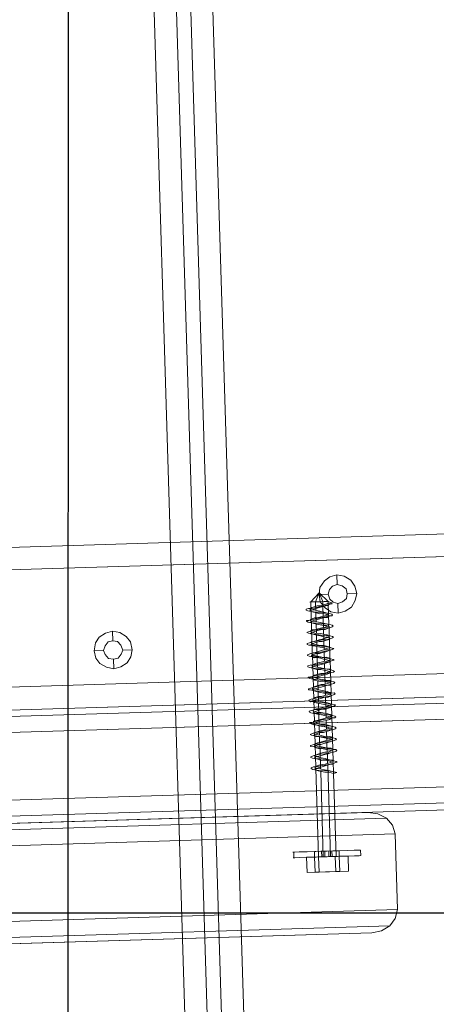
# Model space of a CAD drawing. Extents: x 147111805 to 147230536, y 410950310 to 411028142.
# Tile 41 of 85: x 147161234 to 147161345, y 410975786 to 410976047. Entities that reach past the tile are written whole.
import ezdxf

# ---------------------------------------------------------------- set-up
doc = ezdxf.new("R2010")
doc.units = 0
doc.header["$LTSCALE"] = 100
doc.layers.add('T--A9041--_VERHARDINGEN_Tegels', color=9, linetype='Continuous', transparency=0.3)
doc.layers.add('T--L9071--_TERREINMEUBILAIR_Stoelen', color=1, linetype='Continuous')
doc.layers.add('T--L9071--_TERREINMEUBILAIR_Tafels', color=30, linetype='Continuous')

# ---------------------------------------------------------------- blocks, each defined once
blk = doc.blocks.new('Picknicktafel 180x160cm')
at = {"layer": 'T--L9071--_TERREINMEUBILAIR_Stoelen', "lineweight": 0}
for p, q in [((1579.41, 1588.06), (1579.41, 1.06)), ((1583.63, 1589.12), (1583.63, 0)), ((1601.57, 0), (1601.57, 1589.12)), ((1605.79, 1588.06), (1605.79, 1.06)), ((1577.51, 3.59), (1577.51, 1585.53)), ((1607.48, 1585.53), (1607.48, 3.59)), ((1577.51, 1540.57), (1577.51, 48.55)), ((1607.48, 1540.57), (1607.48, 48.55)), ((1579.41, 1538.03), (1579.41, 51.08)), ((1583.63, 1537.19), (1583.63, 52.14)), ((1601.57, 1537.19), (1601.57, 52.14)), ((1605.79, 1538.03), (1605.79, 51.08)), ((1545.63, 963.43), (1545.63, 1349.31)), ((1577.51, 1349.31), (1577.51, 963.43)), ((1547.32, 1344.46), (1547.32, 958.58)), ((1575.82, 1344.46), (1575.82, 958.58)), ((1551.54, 1342.56), (1551.54, 956.47)), ((1571.6, 956.47), (1571.6, 1342.56)), ((1579.41, 451.32), (1579.41, 1137.8)), ((1583.63, 450.26), (1583.63, 1138.85)), ((1601.57, 1138.85), (1601.57, 450.26)), ((1605.79, 451.32), (1605.79, 1137.8)), ((1577.51, 1135.26), (1577.51, 453.85)), ((1607.48, 453.85), (1607.48, 1135.26)), ((1607.48, 1128.3), (1607.48, 460.82)), ((1607.48, 1110.57), (1607.48, 478.76)), ((1607.48, 478.76), (1607.48, 1110.57)), ((1577.51, 498.82), (1577.51, 1090.3)), ((1607.48, 1090.3), (1607.48, 498.82)), ((1579.41, 501.35), (1579.41, 1087.77)), ((1605.79, 501.35), (1605.79, 1087.77)), ((1583.63, 1086.71), (1583.63, 502.4)), ((1601.57, 502.4), (1601.57, 1086.71)), ((1545.63, 1059.48), (1545.63, 963.43)), ((1577.51, 963.43), (1577.51, 1059.48)), ((1566.11, 983.28), (1566.11, 983.7)), ((1567.59, 983.49), (1566.11, 983.49)), ((1566.11, 982.01), (1566.11, 983.28)), ((1566.11, 983.28), (1566.11, 982.01)), ((1567.59, 983.28), (1567.59, 983.7)), ((1567.59, 982.01), (1567.59, 983.28)), ((1567.59, 983.28), (1567.59, 982.01)), ((1566.11, 979.9), (1566.11, 982.01)), ((1566.11, 982.01), (1566.11, 979.9)), ((1567.59, 979.9), (1567.59, 982.01)), ((1567.59, 982.01), (1567.59, 979.9)), ((1562.1, 976.94), (1562.1, 980.11)), ((1562.1, 980.11), (1562.1, 978)), ((1566.11, 980.11), (1562.1, 980.11)), ((1562.1, 978), (1562.1, 972.51)), ((1566.11, 978), (1562.1, 978)), ((1566.11, 976.94), (1566.11, 980.11)), ((1566.11, 980.11), (1566.11, 978)), ((1566.11, 977.58), (1566.11, 979.9)), ((1566.11, 979.9), (1566.11, 977.58)), ((1566.11, 978), (1566.11, 972.51)), ((1566.11, 977.58), (1566.11, 978)), ((1567.59, 978), (1566.11, 978)), ((1567.59, 977.58), (1567.59, 979.9)), ((1567.59, 979.9), (1567.59, 977.58)), ((1567.59, 978), (1567.59, 977.58)), ((1567.59, 977.58), (1567.59, 978)), ((1589.54, 978.21), (1589.33, 977.79)), ((1589.75, 978.21), (1589.54, 978.21)), ((1589.96, 977.58), (1589.75, 978.21)), ((1592.49, 978.21), (1592.28, 977.79)), ((1592.71, 978.21), (1592.49, 978.21)), ((1592.92, 977.58), (1592.71, 978.21)), ((1595.66, 978.21), (1595.45, 978.21)), ((1595.45, 978.21), (1595.45, 977.79)), ((1595.87, 977.58), (1595.66, 978.21)), ((1598.62, 978.21), (1598.41, 977.79)), ((1598.83, 977.58), (1598.62, 978.21)), ((1601.57, 978.21), (1601.36, 977.79)), ((1601.78, 978.21), (1601.57, 978.21)), ((1601.78, 977.58), (1601.78, 978.21)), ((1604.53, 978.21), (1604.32, 977.79)), ((1604.74, 978.21), (1604.53, 978.21)), ((1604.95, 977.58), (1604.74, 978.21)), ((1607.48, 978.21), (1607.27, 977.79)), ((1607.69, 978.21), (1607.48, 978.21)), ((1607.9, 977.58), (1607.69, 978.21)), ((1562.1, 971.46), (1562.1, 976.94)), ((1566.11, 976.94), (1562.1, 976.94)), ((1566.11, 974.62), (1566.11, 977.58)), ((1566.11, 977.58), (1566.11, 974.62)), ((1566.11, 976.31), (1566.11, 977.58)), ((1566.11, 977.58), (1566.11, 976.31)), ((1566.11, 977.15), (1566.11, 976.94)), ((1566.11, 976.94), (1566.11, 977.15)), ((1566.11, 977.15), (1566.11, 977.15)), ((1566.11, 976.94), (1566.11, 975.89)), ((1566.11, 975.89), (1566.11, 976.94)), ((1566.11, 971.46), (1566.11, 976.94)), ((1566.11, 976.94), (1589.54, 976.94)), ((1566.11, 974.62), (1566.11, 976.31)), ((1566.11, 976.31), (1566.11, 974.62)), ((1567.59, 976.1), (1566.11, 976.1)), ((1566.11, 975.89), (1566.11, 974.62)), ((1566.11, 974.62), (1566.11, 975.89)), ((1566.11, 975.68), (1588.69, 975.68)), ((1567.59, 975.26), (1566.11, 975.26)), ((1567.59, 977.58), (1567.59, 976.31)), ((1567.59, 976.31), (1567.59, 977.58)), ((1567.59, 974.62), (1567.59, 977.58)), ((1567.59, 977.58), (1567.59, 974.62)), ((1567.59, 976.31), (1567.59, 974.62)), ((1567.59, 974.62), (1567.59, 976.31)), ((1588.69, 975.47), (1588.48, 974.62)), ((1588.91, 976.31), (1588.69, 975.47)), ((1589.12, 976.94), (1588.91, 976.31)), ((1589.12, 976.73), (1588.91, 975.68)), ((1588.91, 975.68), (1588.91, 974.41)), ((1589.33, 977.79), (1589.12, 976.73)), ((1589.33, 977.15), (1589.12, 976.94)), ((1589.12, 974.62), (1589.33, 975.47)), ((1589.54, 977.15), (1589.33, 977.15)), ((1589.33, 975.47), (1589.54, 976.31)), ((1589.33, 975.68), (1591.86, 975.68)), ((1589.54, 976.73), (1589.54, 977.15)), ((1589.54, 976.94), (1589.75, 977.15)), ((1589.54, 976.31), (1589.54, 976.94)), ((1589.75, 976.1), (1589.54, 976.73)), ((1589.75, 977.15), (1589.96, 977.15)), ((1589.96, 975.26), (1589.75, 976.1)), ((1589.96, 976.73), (1589.96, 977.58)), ((1589.96, 977.15), (1590.17, 976.73)), ((1590.17, 975.68), (1589.96, 976.73)), ((1590.17, 974.41), (1589.96, 975.26)), ((1590.17, 976.94), (1592.49, 976.94)), ((1590.17, 976.73), (1590.38, 976.1)), ((1590.38, 974.41), (1590.17, 975.68)), ((1590.38, 976.1), (1590.59, 975.26)), ((1590.59, 975.26), (1590.59, 974.41)), ((1591.86, 976.1), (1591.65, 975.47)), ((1591.65, 975.47), (1591.65, 974.41)), ((1592.07, 976.73), (1591.86, 976.1)), ((1592.07, 975.68), (1591.86, 974.41)), ((1592.28, 977.79), (1592.07, 976.73)), ((1592.28, 977.15), (1592.07, 976.73)), ((1592.07, 976.73), (1592.07, 975.68)), ((1592.07, 974.41), (1592.28, 975.47)), ((1592.49, 977.15), (1592.28, 977.15)), ((1592.28, 975.47), (1592.49, 976.1)), ((1592.28, 975.68), (1594.82, 975.68)), ((1592.71, 976.73), (1592.49, 977.15)), ((1592.49, 976.1), (1592.71, 976.73)), ((1592.71, 976.73), (1592.71, 977.15)), ((1592.71, 977.15), (1592.92, 977.15)), ((1592.71, 976.31), (1592.71, 976.73)), ((1592.92, 975.47), (1592.71, 976.31)), ((1593.13, 976.73), (1592.92, 977.58)), ((1592.92, 977.15), (1593.13, 976.73)), ((1593.13, 974.41), (1592.92, 975.47)), ((1593.13, 976.94), (1595.45, 976.94)), ((1593.34, 975.68), (1593.13, 976.73)), ((1593.13, 976.73), (1593.34, 976.31)), ((1593.34, 976.31), (1593.55, 975.47)), ((1593.34, 974.41), (1593.34, 975.68)), ((1593.55, 975.47), (1593.76, 974.41)), ((1594.82, 975.26), (1594.61, 974.41)), ((1595.03, 976.73), (1594.82, 976.1)), ((1594.82, 976.1), (1594.82, 975.26)), ((1595.03, 975.68), (1594.82, 974.41)), ((1595.24, 977.15), (1595.03, 976.73)), ((1595.24, 976.73), (1595.03, 975.68)), ((1595.03, 974.41), (1595.24, 975.26)), ((1595.45, 977.79), (1595.24, 976.73)), ((1595.45, 977.15), (1595.24, 977.15)), ((1595.24, 975.26), (1595.45, 976.1)), ((1595.24, 975.68), (1597.77, 975.68)), ((1595.66, 976.94), (1595.45, 977.15)), ((1595.45, 976.1), (1595.66, 976.73)), ((1595.66, 976.73), (1595.87, 977.15)), ((1595.87, 976.31), (1595.66, 976.94)), ((1596.08, 976.73), (1595.87, 977.58)), ((1595.87, 977.15), (1596.08, 976.94)), ((1595.87, 975.47), (1595.87, 976.31)), ((1596.08, 974.62), (1595.87, 975.47)), ((1596.08, 976.94), (1596.29, 976.31)), ((1596.08, 976.94), (1598.62, 976.94)), ((1596.29, 975.68), (1596.08, 976.73)), ((1596.29, 976.31), (1596.51, 975.47)), ((1596.51, 974.41), (1596.29, 975.68)), ((1596.51, 975.47), (1596.72, 974.62)), ((1597.77, 975.26), (1597.56, 974.41)), ((1597.98, 976.1), (1597.77, 975.26)), ((1597.98, 975.68), (1597.77, 974.41)), ((1598.19, 977.15), (1597.98, 976.73)), ((1598.19, 976.94), (1597.98, 975.68)), ((1597.98, 976.73), (1597.98, 976.1)), ((1597.98, 974.41), (1598.19, 975.26)), ((1598.41, 977.79), (1598.19, 976.94)), ((1598.41, 977.15), (1598.19, 977.15)), ((1598.19, 975.26), (1598.41, 976.1)), ((1598.62, 976.94), (1598.41, 977.15)), ((1598.41, 976.1), (1598.62, 976.73)), ((1598.41, 975.68), (1600.73, 975.68)), ((1598.62, 976.73), (1598.83, 977.15)), ((1598.83, 976.31), (1598.62, 976.94)), ((1599.04, 976.73), (1598.83, 977.58)), ((1598.83, 977.15), (1599.04, 977.15)), ((1599.04, 975.47), (1598.83, 976.31)), ((1599.04, 977.15), (1599.04, 976.94)), ((1599.04, 976.94), (1599.25, 976.31)), ((1599.04, 976.94), (1601.57, 976.94)), ((1599.25, 975.68), (1599.04, 976.73)), ((1599.04, 974.62), (1599.04, 975.47)), ((1599.25, 976.31), (1599.46, 975.47)), ((1599.46, 974.41), (1599.25, 975.68)), ((1599.46, 975.47), (1599.67, 974.62)), ((1600.73, 975.26), (1600.52, 974.2)), ((1600.94, 976.1), (1600.73, 975.26)), ((1600.94, 975.68), (1600.73, 974.41)), ((1601.15, 976.94), (1600.94, 975.68)), ((1601.15, 976.73), (1600.94, 976.1)), ((1601.36, 977.79), (1601.15, 976.94)), ((1601.36, 977.15), (1601.15, 977.15)), ((1601.15, 977.15), (1601.15, 976.73)), ((1601.15, 975.26), (1601.36, 976.1)), ((1601.15, 974.2), (1601.15, 975.26)), ((1601.57, 976.94), (1601.36, 977.15)), ((1601.36, 976.1), (1601.57, 976.73)), ((1601.36, 975.68), (1603.68, 975.68)), ((1601.57, 976.73), (1601.78, 977.15)), ((1601.78, 976.31), (1601.57, 976.94)), ((1601.99, 976.73), (1601.78, 977.58)), ((1601.78, 977.15), (1601.99, 977.15)), ((1601.99, 975.68), (1601.78, 976.31)), ((1601.99, 977.15), (1602.2, 976.94)), ((1601.99, 976.94), (1604.53, 976.94)), ((1602.2, 975.68), (1601.99, 976.73)), ((1601.99, 974.62), (1601.99, 975.68)), ((1602.2, 976.94), (1602.2, 976.31)), ((1602.2, 976.31), (1602.42, 975.68)), ((1602.42, 974.41), (1602.2, 975.68)), ((1602.42, 975.68), (1602.63, 974.62)), ((1603.89, 976.1), (1603.68, 975.04)), ((1604.1, 976.73), (1603.89, 976.1)), ((1604.1, 975.68), (1603.89, 974.41)), ((1604.32, 977.79), (1604.1, 976.94)), ((1604.32, 977.15), (1604.1, 977.15)), ((1604.1, 977.15), (1604.1, 976.73)), ((1604.1, 976.94), (1604.1, 975.68)), ((1604.53, 976.94), (1604.32, 977.15)), ((1604.32, 976.1), (1604.53, 976.73)), ((1604.32, 975.04), (1604.32, 976.1)), ((1604.32, 975.68), (1606.85, 975.68)), ((1604.53, 976.73), (1604.74, 977.15)), ((1604.74, 976.31), (1604.53, 976.94)), ((1604.74, 977.15), (1604.95, 977.15)), ((1604.95, 975.68), (1604.74, 976.31)), ((1605.16, 976.73), (1604.95, 977.58)), ((1604.95, 977.15), (1605.16, 976.94)), ((1605.16, 974.83), (1604.95, 975.68)), ((1605.16, 976.94), (1605.37, 976.31)), ((1605.16, 976.94), (1607.48, 976.94)), ((1605.16, 975.68), (1605.16, 976.73)), ((1605.37, 974.41), (1605.16, 975.68)), ((1605.37, 976.31), (1605.37, 975.68)), ((1605.37, 975.68), (1605.58, 974.83)), ((1606.85, 975.89), (1606.64, 975.04)), ((1607.06, 976.73), (1606.85, 975.89)), ((1607.06, 975.68), (1606.85, 974.41)), ((1607.27, 977.15), (1607.06, 976.73)), ((1607.27, 976.94), (1607.06, 975.68)), ((1607.27, 977.79), (1607.27, 976.94)), ((1607.48, 976.94), (1607.27, 977.15)), ((1607.27, 975.04), (1607.48, 975.89)), ((1607.48, 976.73), (1607.69, 977.15)), ((1607.69, 976.52), (1607.48, 976.94)), ((1607.48, 975.89), (1607.48, 976.73)), ((1607.69, 977.15), (1607.9, 977.15)), ((1607.9, 975.68), (1607.69, 976.52)), ((1608.12, 976.73), (1607.9, 977.58)), ((1607.9, 977.15), (1608.12, 976.94)), ((1608.12, 974.83), (1607.9, 975.68)), ((1608.12, 976.94), (1608.33, 976.52)), ((1608.33, 975.68), (1608.12, 976.73)), ((1608.33, 976.52), (1608.54, 975.68)), ((1608.33, 974.41), (1608.33, 975.68)), ((1608.54, 975.68), (1608.54, 974.83)), ((1566.11, 974.62), (1566.11, 973.36)), ((1566.11, 973.36), (1566.11, 974.62)), ((1566.11, 971.88), (1566.11, 974.62)), ((1566.11, 974.62), (1566.11, 971.88)), ((1566.11, 973.14), (1566.11, 974.62)), ((1566.11, 974.62), (1566.11, 973.14)), ((1567.59, 974.2), (1566.11, 974.2)), ((1566.11, 973.78), (1590.38, 973.78)), ((1566.11, 973.36), (1566.11, 972.51)), ((1566.11, 972.51), (1566.11, 973.36)), ((1567.59, 973.36), (1566.11, 973.36)), ((1566.11, 971.88), (1566.11, 973.14)), ((1566.11, 973.14), (1566.11, 971.88)), ((1567.59, 974.62), (1567.59, 973.14)), ((1567.59, 973.14), (1567.59, 974.62)), ((1567.59, 971.88), (1567.59, 974.62)), ((1567.59, 974.62), (1567.59, 971.88)), ((1567.59, 973.14), (1567.59, 971.88)), ((1567.59, 971.88), (1567.59, 973.14)), ((1588.27, 972.93), (1588.06, 972.3)), ((1588.48, 973.57), (1588.27, 972.93)), ((1588.48, 974.62), (1588.48, 973.57)), ((1588.69, 973.14), (1588.48, 972.09)), ((1588.48, 972.3), (1588.69, 972.93)), ((1588.91, 974.41), (1588.69, 973.14)), ((1588.69, 972.93), (1588.91, 973.57)), ((1588.91, 973.57), (1589.12, 974.62)), ((1590.38, 973.57), (1590.17, 974.41)), ((1590.59, 973.14), (1590.38, 974.41)), ((1590.59, 972.93), (1590.38, 973.57)), ((1590.59, 974.41), (1590.81, 973.57)), ((1590.81, 972.09), (1590.59, 973.14)), ((1590.59, 972.3), (1590.59, 972.93)), ((1590.81, 973.78), (1593.34, 973.78)), ((1590.81, 973.57), (1591.02, 972.93)), ((1591.23, 972.93), (1591.02, 972.3)), ((1591.02, 972.93), (1591.23, 972.3)), ((1591.44, 973.57), (1591.23, 972.93)), ((1591.65, 974.41), (1591.44, 973.57)), ((1591.65, 973.14), (1591.44, 972.09)), ((1591.86, 974.41), (1591.65, 973.14)), ((1591.65, 972.93), (1591.86, 973.57)), ((1591.65, 972.3), (1591.65, 972.93)), ((1591.86, 973.57), (1592.07, 974.41)), ((1593.34, 973.57), (1593.13, 974.41)), ((1593.55, 973.14), (1593.34, 974.41)), ((1593.55, 972.93), (1593.34, 973.57)), ((1593.76, 972.09), (1593.55, 973.14)), ((1593.76, 972.3), (1593.55, 972.93)), ((1593.76, 974.41), (1593.76, 973.57)), ((1593.76, 973.78), (1596.29, 973.78)), ((1593.76, 973.57), (1593.97, 972.93)), ((1593.97, 972.93), (1594.18, 972.3)), ((1594.18, 972.72), (1593.97, 972.3)), ((1594.39, 973.57), (1594.18, 972.72)), ((1594.61, 974.41), (1594.39, 973.57)), ((1594.61, 973.14), (1594.39, 972.09)), ((1594.82, 974.41), (1594.61, 973.14)), ((1594.61, 972.3), (1594.82, 972.72)), ((1594.82, 973.57), (1595.03, 974.41)), ((1594.82, 972.72), (1594.82, 973.57)), ((1596.29, 973.57), (1596.08, 974.62)), ((1596.51, 972.93), (1596.29, 973.57)), ((1596.51, 973.14), (1596.51, 974.41)), ((1596.72, 972.09), (1596.51, 973.14)), ((1596.72, 972.3), (1596.51, 972.93)), ((1596.72, 974.62), (1596.93, 973.57)), ((1596.93, 973.78), (1599.25, 973.78)), ((1596.93, 973.57), (1596.93, 972.93)), ((1596.93, 972.93), (1597.14, 972.3)), ((1597.14, 972.72), (1596.93, 972.3)), ((1597.35, 973.57), (1597.14, 972.72)), ((1597.56, 974.41), (1597.35, 973.57)), ((1597.77, 974.41), (1597.56, 973.14)), ((1597.56, 973.14), (1597.56, 972.09)), ((1597.56, 972.3), (1597.77, 972.72)), ((1597.77, 972.72), (1597.98, 973.57)), ((1597.98, 973.57), (1597.98, 974.41)), ((1599.25, 973.78), (1599.04, 974.62)), ((1599.46, 972.93), (1599.25, 973.78)), ((1599.67, 973.14), (1599.46, 974.41)), ((1599.67, 972.51), (1599.46, 972.93)), ((1599.67, 974.62), (1599.88, 973.78)), ((1599.67, 972.09), (1599.67, 973.14)), ((1599.88, 973.78), (1600.09, 972.93)), ((1599.88, 973.78), (1602.2, 973.78)), ((1600.3, 973.36), (1600.09, 972.72)), ((1600.09, 972.93), (1600.09, 972.51)), ((1600.09, 972.72), (1600.09, 972.3)), ((1600.52, 974.2), (1600.3, 973.36)), ((1600.73, 973.14), (1600.52, 972.09)), ((1600.52, 972.3), (1600.73, 972.72)), ((1600.73, 974.41), (1600.73, 973.14)), ((1600.73, 972.72), (1600.94, 973.36)), ((1600.94, 973.36), (1601.15, 974.2)), ((1602.2, 973.78), (1601.99, 974.62)), ((1602.42, 972.93), (1602.2, 973.78)), ((1602.63, 973.14), (1602.42, 974.41)), ((1602.63, 972.51), (1602.42, 972.93)), ((1602.63, 974.62), (1602.84, 973.78)), ((1602.84, 972.09), (1602.63, 973.14)), ((1602.84, 973.78), (1603.05, 972.93)), ((1602.84, 973.78), (1605.37, 973.78)), ((1603.26, 973.36), (1603.05, 972.72)), ((1603.05, 972.93), (1603.26, 972.51)), ((1603.05, 972.72), (1603.05, 972.3)), ((1603.47, 974.2), (1603.26, 973.36)), ((1603.68, 975.04), (1603.47, 974.2)), ((1603.68, 973.14), (1603.47, 972.09)), ((1603.47, 972.3), (1603.68, 972.72)), ((1603.89, 974.41), (1603.68, 973.14)), ((1603.68, 972.72), (1603.89, 973.36)), ((1603.89, 973.36), (1604.1, 974.2)), ((1604.1, 974.2), (1604.32, 975.04)), ((1605.16, 973.78), (1605.16, 974.83)), ((1605.37, 973.14), (1605.16, 973.78)), ((1605.58, 973.14), (1605.37, 974.41)), ((1605.58, 972.51), (1605.37, 973.14)), ((1605.58, 974.83), (1605.79, 973.78)), ((1605.79, 972.09), (1605.58, 973.14)), ((1605.79, 973.78), (1606, 973.14)), ((1605.79, 973.78), (1608.33, 973.78)), ((1606, 973.14), (1606.22, 972.51)), ((1606.22, 972.72), (1606, 972.3)), ((1606.43, 974.2), (1606.22, 973.36)), ((1606.22, 973.36), (1606.22, 972.72)), ((1606.64, 975.04), (1606.43, 974.2)), ((1606.64, 973.14), (1606.43, 972.09)), ((1606.43, 972.3), (1606.64, 972.72)), ((1606.85, 974.41), (1606.64, 973.14)), ((1606.64, 972.72), (1606.85, 973.36)), ((1606.85, 973.36), (1607.06, 974.2)), ((1607.06, 974.2), (1607.27, 975.04)), ((1608.33, 973.99), (1608.12, 974.83)), ((1608.54, 973.14), (1608.33, 974.41)), ((1608.33, 973.14), (1608.33, 973.99)), ((1608.54, 972.51), (1608.33, 973.14)), ((1608.54, 974.83), (1608.75, 973.99)), ((1608.75, 972.09), (1608.54, 973.14)), ((1608.75, 973.99), (1608.96, 973.14)), ((1608.96, 973.14), (1609.17, 972.51)), ((1609.17, 972.72), (1608.96, 972.3)), ((1562.1, 972.51), (1562.1, 969.13)), ((1566.11, 972.51), (1562.1, 972.51)), ((1562.1, 969.13), (1562.1, 971.46)), ((1566.11, 971.46), (1562.1, 971.46)), ((1566.11, 972.51), (1566.11, 972.3)), ((1566.11, 972.3), (1566.11, 972.51)), ((1566.11, 972.51), (1566.11, 969.13)), ((1566.11, 972.51), (1566.11, 972.51)), ((1566.11, 972.3), (1588.06, 972.3)), ((1566.11, 969.34), (1566.11, 971.88)), ((1566.11, 971.88), (1566.11, 969.34)), ((1566.11, 971.46), (1566.11, 971.88)), ((1566.11, 971.88), (1566.11, 971.46)), ((1566.11, 969.13), (1566.11, 971.46)), ((1567.59, 971.46), (1566.11, 971.46)), ((1567.59, 971.88), (1567.59, 971.46)), ((1567.59, 969.34), (1567.59, 971.88)), ((1567.59, 971.88), (1567.59, 969.34)), ((1588.27, 971.46), (1588.06, 972.3)), ((1588.06, 972.3), (1588.48, 972.3)), ((1588.06, 972.3), (1588.48, 972.3)), ((1588.48, 972.3), (1588.27, 971.46)), ((1588.48, 972.09), (1588.27, 971.46)), ((1588.48, 972.3), (1591.02, 972.3)), ((1590.81, 972.3), (1590.59, 972.3)), ((1591.02, 972.3), (1590.81, 972.3)), ((1591.02, 971.46), (1590.81, 972.09)), ((1591.23, 971.46), (1591.02, 971.24)), ((1591.02, 971.24), (1591.02, 971.46)), ((1591.23, 972.3), (1591.44, 972.3)), ((1591.44, 972.09), (1591.23, 971.46)), ((1591.44, 972.3), (1591.65, 972.3)), ((1591.65, 972.3), (1593.97, 972.3)), ((1593.97, 972.3), (1593.76, 972.3)), ((1593.97, 971.46), (1593.76, 972.09)), ((1594.18, 971.24), (1593.97, 971.46)), ((1594.18, 972.3), (1594.39, 972.3)), ((1594.39, 971.46), (1594.18, 971.24)), ((1594.39, 972.3), (1594.61, 972.3)), ((1594.39, 972.09), (1594.39, 971.46)), ((1594.61, 972.3), (1597.14, 972.3)), ((1596.93, 972.3), (1596.72, 972.3)), ((1596.93, 971.46), (1596.72, 972.09)), ((1597.14, 971.24), (1596.93, 971.46)), ((1597.14, 972.3), (1597.35, 972.3)), ((1597.35, 971.46), (1597.14, 971.24)), ((1597.35, 972.3), (1597.56, 972.3)), ((1597.56, 972.09), (1597.35, 971.46)), ((1597.56, 972.3), (1600.09, 972.3)), ((1599.88, 972.3), (1599.67, 972.51)), ((1599.88, 971.46), (1599.67, 972.09)), ((1600.09, 972.3), (1599.88, 972.3)), ((1600.09, 971.24), (1599.88, 971.46)), ((1600.09, 972.51), (1600.3, 972.3)), ((1600.3, 971.46), (1600.09, 971.24)), ((1600.3, 972.3), (1600.52, 972.3)), ((1600.52, 972.09), (1600.3, 971.46)), ((1600.52, 972.3), (1603.05, 972.3)), ((1602.84, 972.3), (1602.63, 972.51)), ((1603.05, 972.3), (1602.84, 972.3)), ((1602.84, 971.46), (1602.84, 972.09)), ((1603.05, 971.24), (1602.84, 971.46)), ((1603.26, 971.46), (1603.05, 971.24)), ((1603.26, 972.51), (1603.26, 972.3)), ((1603.26, 972.3), (1603.47, 972.3)), ((1603.47, 972.09), (1603.26, 971.46)), ((1603.47, 972.3), (1606, 972.3)), ((1605.79, 972.3), (1605.58, 972.51)), ((1606, 972.3), (1605.79, 972.3)), ((1606, 971.46), (1605.79, 972.09)), ((1606.22, 971.24), (1606, 971.46)), ((1606.22, 972.51), (1606.43, 972.3)), ((1606.43, 972.09), (1606.22, 971.46)), ((1606.22, 971.46), (1606.22, 971.24)), ((1606.64, 972.3), (1608.96, 972.3)), ((1608.75, 972.3), (1608.54, 972.51)), ((1608.96, 972.3), (1608.75, 972.3)), ((1608.96, 971.46), (1608.75, 972.09)), ((1609.17, 971.24), (1608.96, 971.46)), ((1566.11, 969.13), (1562.1, 969.13)), ((1566.11, 967.44), (1566.11, 969.34)), ((1566.11, 969.34), (1566.11, 967.44)), ((1566.11, 966.18), (1566.11, 967.44)), ((1566.11, 967.44), (1566.11, 966.18)), ((1567.59, 967.44), (1567.59, 969.34)), ((1567.59, 969.34), (1567.59, 967.44)), ((1567.59, 966.18), (1567.59, 967.44)), ((1567.59, 967.44), (1567.59, 966.18)), ((1566.11, 965.76), (1566.11, 966.18)), ((1566.11, 966.18), (1566.11, 965.76)), ((1567.59, 965.76), (1566.11, 965.76)), ((1567.59, 965.76), (1567.59, 966.18)), ((1567.59, 966.18), (1567.59, 965.76)), ((1545.63, 963.43), (1546.05, 960.9)), ((1577.08, 960.9), (1577.51, 963.43)), ((1546.05, 960.9), (1547.32, 958.58)), ((1575.82, 958.58), (1577.08, 960.9)), ((1547.32, 958.58), (1549.22, 957.1)), ((1549.22, 957.1), (1551.54, 956.47)), ((1571.6, 956.47), (1573.92, 957.1)), ((1573.92, 957.1), (1575.82, 958.58)), ((1551.54, 956.47), (1571.6, 956.47))]:
    blk.add_line(p, q, dxfattribs=at)
at = {"layer": 'T--L9071--_TERREINMEUBILAIR_Tafels', "lineweight": 0}
for p, q in [((1607.48, 460.82), (1607.48, 1128.3)), ((1613.6, 460.82), (1613.6, 1128.3)), ((1613.6, 460.82), (1613.6, 1128.3)), ((1644.63, 1128.3), (1644.63, 460.82)), ((1644.63, 460.82), (1644.63, 1128.3)), ((1650.55, 1128.3), (1650.55, 460.82)), ((1650.55, 460.82), (1650.55, 1128.3)), ((1613.6, 1110.57), (1613.6, 478.76)), ((1613.6, 478.76), (1613.6, 1110.57)), ((1644.63, 1110.57), (1644.63, 478.76)), ((1644.63, 478.76), (1644.63, 1110.57)), ((1650.55, 1110.57), (1650.55, 478.76)), ((1650.55, 478.76), (1650.55, 1110.57)), ((1619.09, 1033.31), (1618.04, 1031.62)), ((1620.57, 1034.36), (1619.09, 1033.31)), ((1622.47, 1034.78), (1620.57, 1034.36)), ((1624.58, 1034.36), (1622.47, 1034.78)), ((1622.47, 1034.78), (1622.47, 1032.25)), ((1626.06, 1033.31), (1624.58, 1034.36)), ((1627.11, 1031.62), (1626.06, 1033.31)), ((1618.04, 1031.62), (1617.61, 1029.72)), ((1620.15, 1029.72), (1620.36, 1030.98)), ((1620.36, 1030.98), (1620.15, 1029.72)), ((1620.36, 1030.98), (1621.41, 1031.83)), ((1621.41, 1031.83), (1620.36, 1030.98)), ((1621.41, 1031.83), (1622.47, 1032.25)), ((1622.47, 1032.25), (1621.41, 1031.83)), ((1622.47, 1032.25), (1623.74, 1031.83)), ((1623.74, 1031.83), (1622.47, 1032.25)), ((1623.74, 1031.83), (1624.79, 1030.98)), ((1624.79, 1030.98), (1623.74, 1031.83)), ((1624.79, 1030.98), (1625, 1029.72)), ((1625, 1029.72), (1624.79, 1030.98)), ((1627.54, 1029.72), (1627.11, 1031.62)), ((1617.61, 1029.72), (1618.04, 1027.82)), ((1617.61, 1029.72), (1620.15, 1029.72)), ((1618.04, 1027.82), (1619.09, 1026.13)), ((1620.36, 1028.45), (1620.15, 1029.72)), ((1620.15, 1029.72), (1620.15, 1029.72)), ((1620.15, 1029.72), (1620.36, 1028.45)), ((1621.41, 1027.61), (1620.36, 1028.45)), ((1620.36, 1028.45), (1621.41, 1027.61)), ((1622.47, 1027.18), (1621.41, 1027.61)), ((1621.41, 1027.61), (1622.47, 1027.18)), ((1623.74, 1027.61), (1622.47, 1027.18)), ((1622.47, 1027.18), (1623.74, 1027.61)), ((1624.79, 1028.45), (1623.74, 1027.61)), ((1623.74, 1027.61), (1624.79, 1028.45)), ((1625, 1029.72), (1624.79, 1028.45)), ((1624.79, 1028.45), (1625, 1029.72)), ((1625, 1029.72), (1625, 1029.72)), ((1627.54, 1029.72), (1625, 1029.72)), ((1626.06, 1026.13), (1627.11, 1027.82)), ((1627.11, 1027.82), (1627.54, 1029.72)), ((1627.54, 1029.72), (1627.54, 1029.72)), ((1619.09, 1026.13), (1620.57, 1025.07)), ((1620.57, 1025.07), (1622.47, 1024.65)), ((1622.47, 1024.65), (1622.47, 1027.18)), ((1622.47, 1024.65), (1624.58, 1025.07)), ((1624.58, 1025.07), (1626.06, 1026.13)), ((1794.09, 1013.67), (6.12, 1013.67)), ((1794.09, 1013.67), (6.12, 1013.67)), ((6.12, 1013.67), (1794.09, 1013.67)), ((6.12, 1013.67), (1794.09, 1013.67)), ((1794.09, 1007.76), (6.12, 1007.76)), ((6.12, 1007.76), (1794.09, 1007.76)), ((6.12, 1007.76), (1794.09, 1007.76)), ((6.12, 1007.76), (1794.09, 1007.76)), ((1794.09, 1003.96), (6.12, 1003.96)), ((1794.09, 1003.96), (6.12, 1003.96)), ((6.12, 1003.96), (1794.09, 1003.96)), ((6.12, 1003.96), (1794.09, 1003.96)), ((1794.09, 998.05), (6.12, 998.05)), ((1794.09, 998.05), (6.12, 998.05)), ((6.12, 998.05), (1794.09, 998.05)), ((6.12, 998.05), (1794.09, 998.05)), ((1610.65, 978.21), (1610.44, 978.21)), ((1610.44, 978.21), (1610.44, 977.79)), ((1610.86, 977.58), (1610.65, 978.21)), ((1613.6, 978.21), (1613.39, 977.79)), ((1613.81, 978.21), (1613.6, 978.21)), ((1613.81, 977.58), (1613.81, 978.21)), ((1616.56, 978.21), (1616.35, 977.79)), ((1616.77, 978.21), (1616.56, 978.21)), ((1616.98, 977.58), (1616.77, 978.21)), ((1619.51, 978.21), (1619.3, 977.79)), ((1619.73, 978.21), (1619.51, 978.21)), ((1619.94, 977.58), (1619.73, 978.21)), ((1622.47, 978.21), (1622.26, 977.79)), ((1622.68, 978.21), (1622.47, 978.21)), ((1622.89, 977.58), (1622.68, 978.21)), ((1625.64, 978.21), (1625.43, 977.79)), ((1625.85, 977.58), (1625.64, 978.21)), ((1628.59, 978.21), (1628.38, 977.79)), ((1628.8, 978.21), (1628.59, 978.21)), ((1628.8, 977.58), (1628.8, 978.21)), ((1631.55, 978.21), (1631.34, 977.79)), ((1631.76, 978.21), (1631.55, 978.21)), ((1631.97, 977.58), (1631.76, 978.21)), ((1607.27, 975.68), (1609.8, 975.68)), ((1608.12, 976.94), (1610.44, 976.94)), ((1609.8, 975.89), (1609.59, 975.04)), ((1610.02, 976.52), (1609.8, 975.89)), ((1610.02, 975.68), (1609.8, 974.41)), ((1610.23, 977.15), (1610.02, 976.52)), ((1610.23, 976.94), (1610.02, 975.68)), ((1610.44, 977.79), (1610.23, 976.94)), ((1610.44, 977.15), (1610.23, 977.15)), ((1610.23, 975.04), (1610.44, 975.89)), ((1610.23, 975.68), (1612.76, 975.68)), ((1610.44, 976.94), (1610.44, 977.15)), ((1610.65, 976.52), (1610.44, 976.94)), ((1610.44, 975.89), (1610.65, 976.52)), ((1610.65, 976.52), (1610.65, 977.15)), ((1610.65, 977.15), (1610.86, 977.15)), ((1610.86, 975.68), (1610.65, 976.52)), ((1611.07, 976.73), (1610.86, 977.58)), ((1610.86, 977.15), (1611.07, 976.94)), ((1611.07, 974.83), (1610.86, 975.68)), ((1611.07, 976.94), (1611.28, 976.52)), ((1611.07, 976.94), (1613.6, 976.94)), ((1611.28, 975.68), (1611.07, 976.73)), ((1611.28, 976.52), (1611.49, 975.68)), ((1611.49, 974.41), (1611.28, 975.68)), ((1611.49, 975.68), (1611.7, 974.83)), ((1612.76, 975.89), (1612.55, 975.04)), ((1612.97, 976.52), (1612.76, 975.89)), ((1612.97, 975.68), (1612.76, 974.41)), ((1613.18, 976.94), (1612.97, 975.68)), ((1613.18, 976.94), (1612.97, 976.52)), ((1613.39, 977.79), (1613.18, 976.94)), ((1613.39, 977.15), (1613.18, 976.94)), ((1613.18, 975.04), (1613.39, 975.89)), ((1613.6, 976.94), (1613.39, 977.15)), ((1613.39, 975.89), (1613.6, 976.52)), ((1613.39, 975.68), (1615.71, 975.68)), ((1613.6, 976.94), (1613.81, 977.15)), ((1613.6, 976.52), (1613.6, 976.94)), ((1613.6, 976.52), (1613.6, 976.94)), ((1613.81, 975.89), (1613.6, 976.52)), ((1614.03, 976.73), (1613.81, 977.58)), ((1613.81, 977.15), (1614.03, 976.94)), ((1614.03, 974.83), (1613.81, 975.89)), ((1614.03, 976.94), (1614.24, 976.52)), ((1614.03, 976.94), (1616.56, 976.94)), ((1614.24, 975.68), (1614.03, 976.73)), ((1614.24, 976.52), (1614.45, 975.89)), ((1614.45, 974.2), (1614.24, 975.68)), ((1614.45, 975.89), (1614.66, 974.83)), ((1615.93, 976.52), (1615.71, 975.89)), ((1615.71, 975.89), (1615.71, 974.83)), ((1616.14, 976.94), (1615.93, 975.68)), ((1616.14, 976.94), (1615.93, 976.52)), ((1615.93, 975.68), (1615.93, 974.41)), ((1616.35, 977.79), (1616.14, 976.94)), ((1616.35, 977.15), (1616.14, 976.94)), ((1616.14, 974.83), (1616.35, 975.89)), ((1616.56, 976.94), (1616.35, 977.15)), ((1616.35, 975.89), (1616.56, 976.52)), ((1616.35, 975.68), (1618.88, 975.68)), ((1616.77, 976.52), (1616.56, 976.94)), ((1616.56, 976.52), (1616.77, 976.94)), ((1616.77, 976.94), (1616.77, 977.15)), ((1616.77, 977.15), (1616.98, 976.94)), ((1616.77, 975.89), (1616.77, 976.52)), ((1616.98, 975.04), (1616.77, 975.89)), ((1616.98, 976.73), (1616.98, 977.58)), ((1616.98, 976.94), (1617.19, 976.52)), ((1616.98, 976.94), (1619.51, 976.94)), ((1617.19, 975.68), (1616.98, 976.73)), ((1617.19, 976.52), (1617.4, 975.89)), ((1617.4, 974.2), (1617.19, 975.68)), ((1617.4, 975.89), (1617.61, 975.04)), ((1618.88, 975.68), (1618.67, 974.83)), ((1619.09, 976.94), (1618.88, 976.52)), ((1618.88, 976.52), (1618.88, 975.68)), ((1619.09, 975.68), (1618.88, 974.41)), ((1619.3, 977.79), (1619.09, 976.94)), ((1619.3, 977.15), (1619.09, 976.94)), ((1619.09, 976.94), (1619.09, 975.68)), ((1619.09, 974.83), (1619.3, 975.68)), ((1619.51, 977.15), (1619.3, 977.15)), ((1619.3, 975.68), (1619.51, 976.52)), ((1619.3, 975.68), (1621.84, 975.68)), ((1619.73, 976.52), (1619.51, 977.15)), ((1619.51, 976.52), (1619.73, 976.94)), ((1619.73, 976.94), (1619.94, 977.15)), ((1619.94, 975.89), (1619.73, 976.52)), ((1620.15, 976.73), (1619.94, 977.58)), ((1619.94, 977.15), (1620.15, 976.52)), ((1619.94, 975.04), (1619.94, 975.89)), ((1620.15, 976.94), (1622.47, 976.94)), ((1620.15, 975.68), (1620.15, 976.73)), ((1620.15, 976.52), (1620.36, 975.89)), ((1620.36, 974.2), (1620.15, 975.68)), ((1620.36, 975.89), (1620.57, 975.04)), ((1621.84, 975.68), (1621.63, 974.83)), ((1622.05, 976.52), (1621.84, 975.68)), ((1622.05, 975.68), (1621.84, 974.41)), ((1622.26, 977.15), (1622.05, 976.94)), ((1622.26, 976.94), (1622.05, 975.68)), ((1622.05, 976.94), (1622.05, 976.52)), ((1622.05, 974.83), (1622.26, 975.68)), ((1622.26, 977.79), (1622.26, 976.94)), ((1622.47, 977.15), (1622.26, 977.15)), ((1622.26, 975.68), (1622.47, 976.52)), ((1622.26, 975.68), (1624.79, 975.68)), ((1622.68, 976.73), (1622.47, 977.15)), ((1622.47, 976.52), (1622.68, 976.94)), ((1622.68, 976.94), (1622.89, 977.15)), ((1622.89, 975.89), (1622.68, 976.73)), ((1623.1, 976.73), (1622.89, 977.58)), ((1622.89, 977.15), (1623.1, 977.15)), ((1623.1, 975.04), (1622.89, 975.89)), ((1623.1, 977.15), (1623.1, 976.73)), ((1623.1, 976.94), (1625.64, 976.94)), ((1623.31, 975.47), (1623.1, 976.73)), ((1623.1, 976.73), (1623.31, 975.89)), ((1623.31, 975.89), (1623.53, 975.04)), ((1623.53, 974.2), (1623.31, 975.47)), ((1624.79, 975.68), (1624.58, 974.62)), ((1625, 976.31), (1624.79, 975.68)), ((1625, 975.68), (1624.79, 974.41)), ((1625.21, 976.94), (1625, 975.68)), ((1625.21, 976.94), (1625, 976.31)), ((1625.43, 977.79), (1625.21, 976.94)), ((1625.43, 977.15), (1625.21, 977.15)), ((1625.21, 977.15), (1625.21, 976.94)), ((1625.21, 975.68), (1625.43, 976.31)), ((1625.21, 974.62), (1625.21, 975.68)), ((1625.64, 976.73), (1625.43, 977.15)), ((1625.43, 976.31), (1625.64, 976.94)), ((1625.43, 975.68), (1627.75, 975.68)), ((1625.64, 976.94), (1625.85, 977.15)), ((1625.85, 976.1), (1625.64, 976.73)), ((1626.06, 976.73), (1625.85, 977.58)), ((1625.85, 977.15), (1626.06, 977.15)), ((1626.06, 975.26), (1625.85, 976.1)), ((1626.06, 977.15), (1626.27, 976.73)), ((1626.06, 976.94), (1628.59, 976.94)), ((1626.27, 975.47), (1626.06, 976.73)), ((1626.27, 974.2), (1626.06, 975.26)), ((1626.27, 976.73), (1626.27, 976.1)), ((1626.27, 976.1), (1626.48, 975.26)), ((1626.48, 974.2), (1626.27, 975.47)), ((1626.48, 975.26), (1626.69, 974.2)), ((1627.75, 975.47), (1627.54, 974.62)), ((1627.96, 976.31), (1627.75, 975.47)), ((1627.96, 975.68), (1627.75, 974.41)), ((1628.17, 976.94), (1627.96, 975.68)), ((1628.17, 976.94), (1627.96, 976.31)), ((1628.38, 977.79), (1628.17, 976.94)), ((1628.38, 977.15), (1628.17, 976.94)), ((1628.17, 974.62), (1628.38, 975.47)), ((1628.59, 976.73), (1628.38, 977.15)), ((1628.38, 976.31), (1628.59, 976.94)), ((1628.38, 975.47), (1628.38, 976.31)), ((1628.38, 975.68), (1630.7, 975.68)), ((1628.59, 976.94), (1628.8, 977.15)), ((1628.8, 976.1), (1628.59, 976.73)), ((1629.01, 976.73), (1628.8, 977.58)), ((1628.8, 977.15), (1629.01, 977.15)), ((1629.01, 975.26), (1628.8, 976.1)), ((1629.01, 977.15), (1629.22, 976.73)), ((1629.01, 976.94), (1631.55, 976.94)), ((1629.22, 975.47), (1629.01, 976.73)), ((1629.22, 974.41), (1629.01, 975.26)), ((1629.22, 976.73), (1629.44, 976.1)), ((1629.44, 974.2), (1629.22, 975.47)), ((1629.44, 976.1), (1629.44, 975.26)), ((1629.44, 975.26), (1629.65, 974.41)), ((1630.7, 975.47), (1630.49, 974.62)), ((1630.91, 976.31), (1630.7, 975.47)), ((1631.12, 976.94), (1630.91, 975.68)), ((1631.12, 976.94), (1630.91, 976.31)), ((1630.91, 975.68), (1630.91, 974.41)), ((1631.34, 977.79), (1631.12, 976.94)), ((1631.34, 977.15), (1631.12, 976.94)), ((1631.12, 974.62), (1631.34, 975.47)), ((1631.55, 977.15), (1631.34, 977.15)), ((1631.34, 975.47), (1631.55, 976.31)), ((1631.34, 975.68), (1633.66, 975.68)), ((1631.55, 976.73), (1631.55, 977.15)), ((1631.55, 976.94), (1631.76, 977.15)), ((1631.55, 976.31), (1631.55, 976.94)), ((1631.76, 976.1), (1631.55, 976.73)), ((1631.76, 977.15), (1631.97, 977.15)), ((1631.97, 975.26), (1631.76, 976.1)), ((1631.97, 976.73), (1631.97, 977.58)), ((1631.97, 977.15), (1632.18, 976.73)), ((1631.97, 976.94), (1633.66, 976.94)), ((1632.18, 975.47), (1631.97, 976.73)), ((1632.18, 974.41), (1631.97, 975.26)), ((1632.18, 976.73), (1632.39, 976.1)), ((1632.39, 974.2), (1632.18, 975.47)), ((1632.39, 976.1), (1632.6, 975.26)), ((1632.6, 975.26), (1632.6, 974.41)), ((1633.66, 977.15), (1633.66, 976.94)), ((1633.66, 976.94), (1633.66, 977.15)), ((1633.66, 977.15), (1633.66, 977.15)), ((1633.66, 976.94), (1633.66, 975.89)), ((1633.66, 975.89), (1633.66, 976.94)), ((1635.98, 974.62), (1633.66, 976.94)), ((1633.66, 975.89), (1633.66, 974.62)), ((1633.66, 974.62), (1633.66, 975.89)), ((1635.98, 974.62), (1633.66, 975.68)), ((1608.75, 973.78), (1611.28, 973.78)), ((1609.38, 973.36), (1609.17, 972.72)), ((1609.59, 975.04), (1609.38, 974.2)), ((1609.38, 974.2), (1609.38, 973.36)), ((1609.59, 973.14), (1609.38, 972.09)), ((1609.8, 974.41), (1609.59, 973.14)), ((1609.59, 972.72), (1609.8, 973.36)), ((1609.59, 972.3), (1609.59, 972.72)), ((1609.8, 973.36), (1610.02, 974.2)), ((1610.02, 974.2), (1610.23, 975.04)), ((1611.28, 973.99), (1611.07, 974.83)), ((1611.49, 973.14), (1611.28, 973.99)), ((1611.49, 973.14), (1611.49, 974.41)), ((1611.7, 972.09), (1611.49, 973.14)), ((1611.49, 972.51), (1611.49, 973.14)), ((1611.7, 974.83), (1611.7, 973.99)), ((1611.7, 973.99), (1611.92, 973.14)), ((1611.92, 973.78), (1614.24, 973.78)), ((1611.92, 973.14), (1612.13, 972.51)), ((1612.34, 973.14), (1612.13, 972.51)), ((1612.55, 973.99), (1612.34, 973.14)), ((1612.55, 975.04), (1612.55, 973.99)), ((1612.76, 974.41), (1612.55, 973.14)), ((1612.55, 973.14), (1612.55, 972.09)), ((1612.76, 973.14), (1612.97, 973.99)), ((1612.76, 972.51), (1612.76, 973.14)), ((1612.97, 973.99), (1613.18, 975.04)), ((1614.24, 973.99), (1614.03, 974.83)), ((1614.45, 973.14), (1614.24, 973.99)), ((1614.66, 973.14), (1614.45, 974.2)), ((1614.66, 972.51), (1614.45, 973.14)), ((1614.66, 974.83), (1614.66, 973.99)), ((1614.66, 973.99), (1614.87, 973.14)), ((1614.87, 972.09), (1614.66, 973.14)), ((1614.87, 973.78), (1617.19, 973.78)), ((1614.87, 973.14), (1615.08, 972.51)), ((1615.29, 973.14), (1615.08, 972.51)), ((1615.5, 973.99), (1615.29, 973.14)), ((1615.71, 974.83), (1615.5, 973.99)), ((1615.71, 973.14), (1615.5, 972.09)), ((1615.93, 974.41), (1615.71, 973.14)), ((1615.71, 973.14), (1615.93, 973.99)), ((1615.71, 972.51), (1615.71, 973.14)), ((1615.93, 973.99), (1616.14, 974.83)), ((1617.19, 973.99), (1616.98, 975.04)), ((1617.4, 973.14), (1617.19, 973.99)), ((1617.61, 973.14), (1617.4, 974.2)), ((1617.61, 972.51), (1617.4, 973.14)), ((1617.61, 975.04), (1617.83, 973.99)), ((1617.83, 972.09), (1617.61, 973.14)), ((1617.83, 973.99), (1617.83, 973.14)), ((1617.83, 973.78), (1620.36, 973.78)), ((1617.83, 973.14), (1618.04, 972.51)), ((1618.25, 973.14), (1618.04, 972.51)), ((1618.46, 973.99), (1618.25, 973.14)), ((1618.67, 974.83), (1618.46, 973.99)), ((1618.67, 973.14), (1618.46, 972.09)), ((1618.88, 974.41), (1618.67, 973.14)), ((1618.67, 972.51), (1618.88, 973.14)), ((1618.88, 973.99), (1619.09, 974.83)), ((1618.88, 973.14), (1618.88, 973.99)), ((1620.15, 974.2), (1619.94, 975.04)), ((1620.36, 973.36), (1620.15, 974.2)), ((1620.57, 973.14), (1620.36, 974.2)), ((1620.57, 972.72), (1620.36, 973.36)), ((1620.57, 975.04), (1620.78, 974.2)), ((1620.78, 972.09), (1620.57, 973.14)), ((1620.78, 972.3), (1620.57, 972.72)), ((1620.78, 974.2), (1620.99, 973.36)), ((1620.78, 973.78), (1623.31, 973.78)), ((1620.99, 973.36), (1620.99, 972.72)), ((1621.2, 973.14), (1620.99, 972.51)), ((1620.99, 972.72), (1621.2, 972.3)), ((1621.41, 973.78), (1621.2, 973.14)), ((1621.63, 974.83), (1621.41, 973.78)), ((1621.63, 973.14), (1621.41, 972.09)), ((1621.84, 974.41), (1621.63, 973.14)), ((1621.63, 972.51), (1621.84, 973.14)), ((1621.84, 973.14), (1622.05, 973.78)), ((1622.05, 973.78), (1622.05, 974.83)), ((1623.1, 974.2), (1623.1, 975.04)), ((1623.31, 973.36), (1623.1, 974.2)), ((1623.53, 972.72), (1623.31, 973.36)), ((1623.53, 975.04), (1623.74, 974.2)), ((1623.53, 973.14), (1623.53, 974.2)), ((1623.74, 972.09), (1623.53, 973.14)), ((1623.74, 972.3), (1623.53, 972.72)), ((1623.74, 974.2), (1623.95, 973.36)), ((1623.74, 973.78), (1626.27, 973.78)), ((1623.95, 973.36), (1624.16, 972.72)), ((1624.37, 973.78), (1624.16, 972.93)), ((1624.16, 972.93), (1624.16, 972.51)), ((1624.16, 972.72), (1624.16, 972.3)), ((1624.58, 974.62), (1624.37, 973.78)), ((1624.79, 974.41), (1624.58, 973.14)), ((1624.58, 973.14), (1624.58, 972.09)), ((1624.58, 972.51), (1624.79, 972.93)), ((1624.79, 972.93), (1625, 973.78)), ((1625, 973.78), (1625.21, 974.62)), ((1626.27, 973.36), (1626.27, 974.2)), ((1626.48, 972.72), (1626.27, 973.36)), ((1626.69, 973.14), (1626.48, 974.2)), ((1626.69, 972.3), (1626.48, 972.72)), ((1626.69, 974.2), (1626.9, 973.36)), ((1626.69, 972.09), (1626.69, 973.14)), ((1626.9, 973.78), (1629.22, 973.78)), ((1626.9, 973.36), (1627.11, 972.72)), ((1627.32, 972.93), (1627.11, 972.51)), ((1627.11, 972.72), (1627.32, 972.3)), ((1627.54, 974.62), (1627.32, 973.78)), ((1627.32, 973.78), (1627.32, 972.93)), ((1627.75, 973.14), (1627.54, 972.09)), ((1627.54, 972.51), (1627.75, 972.93)), ((1627.75, 974.41), (1627.75, 973.14)), ((1627.75, 972.93), (1627.96, 973.78)), ((1627.96, 973.78), (1628.17, 974.62)), ((1629.44, 973.36), (1629.22, 974.41)), ((1629.65, 973.14), (1629.44, 974.2)), ((1629.44, 972.72), (1629.44, 973.36)), ((1629.65, 972.3), (1629.44, 972.72)), ((1629.65, 974.41), (1629.86, 973.36)), ((1629.86, 972.09), (1629.65, 973.14)), ((1629.86, 973.78), (1632.39, 973.78)), ((1629.86, 973.36), (1630.07, 972.72)), ((1630.28, 972.93), (1630.07, 972.51)), ((1630.07, 972.72), (1630.28, 972.3)), ((1630.49, 973.78), (1630.28, 972.93)), ((1630.49, 974.62), (1630.49, 973.78)), ((1630.7, 973.14), (1630.49, 972.09)), ((1630.49, 972.51), (1630.7, 972.93)), ((1630.91, 974.41), (1630.7, 973.14)), ((1630.7, 972.93), (1630.91, 973.78)), ((1630.91, 973.78), (1631.12, 974.62)), ((1631.97, 973.14), (1630.91, 971.67)), ((1633.66, 974.41), (1631.97, 973.14)), ((1632.39, 973.57), (1632.18, 974.41)), ((1632.6, 973.14), (1632.39, 974.2)), ((1632.6, 972.72), (1632.39, 973.57)), ((1632.6, 974.41), (1632.81, 973.57)), ((1632.81, 972.09), (1632.6, 973.14)), ((1632.6, 972.3), (1632.6, 972.72)), ((1632.81, 973.78), (1633.66, 973.78)), ((1632.81, 973.57), (1633.02, 972.72)), ((1633.02, 972.72), (1633.24, 972.3)), ((1635.56, 974.62), (1633.66, 974.41)), ((1633.66, 974.62), (1633.66, 973.36)), ((1633.66, 973.36), (1633.66, 974.62)), ((1635.98, 974.62), (1633.66, 972.3)), ((1635.98, 974.62), (1633.66, 973.78)), ((1633.66, 973.36), (1633.66, 972.51)), ((1633.66, 972.51), (1633.66, 973.36)), ((1637.46, 974.41), (1635.56, 974.62)), ((1635.56, 974.62), (1635.56, 972.3)), ((1639.15, 973.14), (1637.46, 974.41)), ((1640.2, 971.67), (1639.15, 973.14)), ((1609.17, 972.51), (1609.38, 972.3)), ((1609.38, 971.46), (1609.17, 971.24)), ((1609.38, 972.3), (1609.59, 972.3)), ((1609.38, 972.09), (1609.38, 971.46)), ((1609.59, 972.3), (1612.13, 972.3)), ((1611.7, 972.3), (1611.49, 972.51)), ((1611.92, 972.3), (1611.7, 972.3)), ((1611.92, 971.46), (1611.7, 972.09)), ((1612.13, 972.51), (1611.92, 972.3)), ((1612.13, 971.24), (1611.92, 971.46)), ((1612.13, 972.51), (1612.34, 972.3)), ((1612.34, 971.46), (1612.13, 971.24)), ((1612.34, 972.3), (1612.55, 972.3)), ((1612.55, 972.09), (1612.34, 971.46)), ((1612.55, 972.3), (1612.76, 972.51)), ((1612.55, 972.3), (1615.08, 972.3)), ((1614.66, 972.3), (1614.66, 972.51)), ((1614.87, 972.3), (1614.66, 972.3)), ((1615.08, 972.51), (1614.87, 972.3)), ((1614.87, 971.46), (1614.87, 972.09)), ((1615.08, 971.24), (1614.87, 971.46)), ((1615.08, 972.51), (1615.29, 972.3)), ((1615.29, 971.46), (1615.08, 971.24)), ((1615.29, 972.3), (1615.5, 972.3)), ((1615.5, 972.09), (1615.29, 971.46)), ((1615.5, 972.3), (1615.71, 972.51)), ((1615.5, 972.3), (1618.04, 972.3)), ((1617.83, 972.3), (1617.61, 972.51)), ((1618.04, 972.51), (1617.83, 972.3)), ((1618.04, 971.46), (1617.83, 972.09)), ((1618.04, 972.51), (1618.25, 972.3)), ((1618.25, 971.46), (1618.04, 971.24)), ((1618.04, 971.24), (1618.04, 971.46)), ((1618.25, 972.3), (1618.46, 972.3)), ((1618.46, 972.09), (1618.25, 971.46)), ((1618.46, 972.3), (1618.67, 972.51)), ((1618.67, 972.3), (1620.99, 972.3)), ((1620.99, 972.3), (1620.78, 972.3)), ((1620.99, 971.46), (1620.78, 972.09)), ((1620.99, 972.51), (1620.99, 972.3)), ((1621.2, 971.24), (1620.99, 971.46)), ((1621.2, 972.3), (1621.41, 972.3)), ((1621.41, 972.09), (1621.2, 971.46)), ((1621.2, 971.46), (1621.2, 971.24)), ((1621.41, 972.3), (1621.63, 972.51)), ((1621.63, 972.3), (1623.95, 972.3)), ((1623.95, 972.3), (1623.74, 972.3)), ((1623.95, 971.46), (1623.74, 972.09)), ((1624.16, 972.51), (1623.95, 972.3)), ((1624.16, 971.24), (1623.95, 971.46)), ((1624.16, 972.3), (1624.37, 972.3)), ((1624.37, 971.46), (1624.16, 971.24)), ((1624.37, 972.3), (1624.58, 972.51)), ((1624.58, 972.09), (1624.37, 971.46)), ((1624.58, 972.3), (1627.11, 972.3)), ((1626.9, 972.3), (1626.69, 972.3)), ((1626.9, 971.46), (1626.69, 972.09)), ((1627.11, 972.51), (1626.9, 972.3)), ((1627.11, 971.24), (1626.9, 971.46)), ((1627.32, 971.46), (1627.11, 971.24)), ((1627.32, 972.3), (1627.54, 972.51)), ((1627.54, 972.09), (1627.32, 971.46)), ((1627.54, 972.3), (1630.07, 972.3)), ((1629.86, 972.3), (1629.65, 972.3)), ((1630.07, 972.51), (1629.86, 972.3)), ((1629.86, 971.46), (1629.86, 972.09)), ((1630.07, 971.24), (1629.86, 971.46)), ((1630.28, 971.46), (1630.07, 971.24)), ((1630.28, 972.3), (1630.49, 972.3)), ((1630.49, 972.09), (1630.28, 971.46)), ((1630.49, 972.3), (1630.49, 972.51)), ((1630.49, 972.3), (1633.02, 972.3)), ((1630.91, 971.67), (1630.49, 969.77)), ((1632.81, 972.3), (1632.6, 972.3)), ((1633.02, 972.3), (1632.81, 972.3)), ((1633.02, 971.46), (1632.81, 972.09)), ((1633.24, 971.46), (1633.02, 972.3)), ((1633.66, 972.3), (1633.02, 972.3)), ((1633.02, 972.3), (1633.66, 972.3)), ((1633.24, 971.46), (1633.02, 971.24)), ((1633.02, 971.24), (1633.02, 971.46)), ((1633.02, 969.77), (1633.45, 971.03)), ((1633.45, 971.03), (1633.02, 969.77)), ((1633.66, 972.3), (1633.24, 971.46)), ((1633.24, 972.3), (1633.45, 972.3)), ((1633.45, 972.3), (1633.66, 972.3)), ((1633.45, 971.03), (1634.29, 971.88)), ((1634.29, 971.88), (1633.45, 971.03)), ((1633.66, 972.51), (1633.66, 972.3)), ((1633.66, 972.3), (1633.66, 972.51)), ((1634.29, 971.88), (1635.56, 972.3)), ((1635.56, 972.3), (1634.29, 971.88)), ((1635.56, 972.3), (1636.82, 971.88)), ((1636.82, 971.88), (1635.56, 972.3)), ((1636.82, 971.88), (1637.67, 971.03)), ((1637.67, 971.03), (1636.82, 971.88)), ((1637.67, 971.03), (1638.09, 969.77)), ((1638.09, 969.77), (1637.67, 971.03)), ((1640.62, 969.77), (1640.2, 971.67)), ((1630.49, 969.77), (1630.91, 967.87)), ((1630.49, 969.77), (1633.02, 969.77)), ((1630.91, 967.87), (1631.97, 966.18)), ((1633.45, 968.5), (1633.02, 969.77)), ((1633.02, 969.77), (1633.02, 969.77)), ((1633.02, 969.77), (1633.45, 968.5)), ((1634.29, 967.44), (1633.45, 968.5)), ((1633.45, 968.5), (1634.29, 967.44)), ((1635.56, 967.23), (1634.29, 967.44)), ((1634.29, 967.44), (1635.56, 967.23)), ((1636.82, 967.44), (1635.56, 967.23)), ((1635.56, 967.23), (1636.82, 967.44)), ((1637.67, 968.5), (1636.82, 967.44)), ((1636.82, 967.44), (1637.67, 968.5)), ((1638.09, 969.77), (1637.67, 968.5)), ((1637.67, 968.5), (1638.09, 969.77)), ((1638.09, 969.77), (1638.09, 969.77)), ((1640.62, 969.77), (1638.09, 969.77)), ((1639.15, 966.18), (1640.2, 967.87)), ((1640.2, 967.87), (1640.62, 969.77)), ((1640.62, 969.77), (1640.62, 969.77)), ((1631.97, 966.18), (1633.66, 965.12)), ((1633.66, 965.12), (1635.56, 964.7)), ((1635.56, 964.7), (1635.56, 967.23)), ((1635.56, 964.7), (1637.46, 965.12)), ((1637.46, 965.12), (1639.15, 966.18))]:
    blk.add_line(p, q, dxfattribs=at)

msp = doc.modelspace()

# ---------------------------------------------------------------- hatches: boundary and pattern name
at = {"layer": 'T--A9041--_VERHARDINGEN_Tegels'}
h = msp.add_hatch(dxfattribs=at)
h.set_pattern_fill('ANSI37', color=256, scale=200, angle=45)
h.paths.add_polyline_path([(147171124.62, 410978496.78), (147171124.62, 410985174.11), (147175311.82, 410985174.11), (147179724.02, 410985174.11), (147179724.02, 410987548.17), (147175674.62, 410987550.95), (147175674.62, 410986269.38), (147173554.62, 410986269.38), (147173554.62, 410986569.38), (147175374.62, 410986569.38), (147175374.62, 410989649.38), (147175374.62, 410993004.29), (147173550.82, 410993004.29), (147173550.82, 410993134.34), (147165980.82, 410993134.34), (147159696.06, 410993137.17), (147159704.98, 410992687.69), (147159705.67, 410992652.7), (147159710.63, 410990922.45), (147159740.01, 410990923.04), (147159789.32, 410988438.53), (147159881.8, 410983779.44), (147160071.93, 410974201.33), (147160091.77, 410973201.53), (147160156.27, 410969952.17), (147160833.64, 410969965.61), (147162965.72, 410970007.93), (147169999.33, 410970147.55), (147172541.33, 410970198.01), (147177217.91, 410970290.83), (147177327.89, 410970293.02), (147177280.26, 410972692.54), (147177850.15, 410972703.86), (147179529.82, 410972737.2), (147180789.56, 410972762.42), (147181028.88, 410972767.33), (147181031.04, 410975911.55), (147179805.65, 410975912.4), (147178580.26, 410975912.4), (147178580.26, 410979449.11), (147177580.26, 410979449.11), (147177580.26, 410977681.17), (147177580.26, 410975913.24), (147171124.62, 410975913.24)])
h.paths.add_polyline_path([(147165184.98, 410982437.84), (147164184.98, 410982437.84), (147164184.98, 410983437.84), (147165184.98, 410983437.84)], flags=16)

# ---------------------------------------------------------------- block references
at = {"layer": 'T--L9071--_TERREINMEUBILAIR_Stoelen', "rotation": 91.75940092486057}
msp.add_blockref('Picknicktafel 180x160cm', (147162338.23, 410974289.75), dxfattribs=at)

doc.saveas('drawing.dxf')
